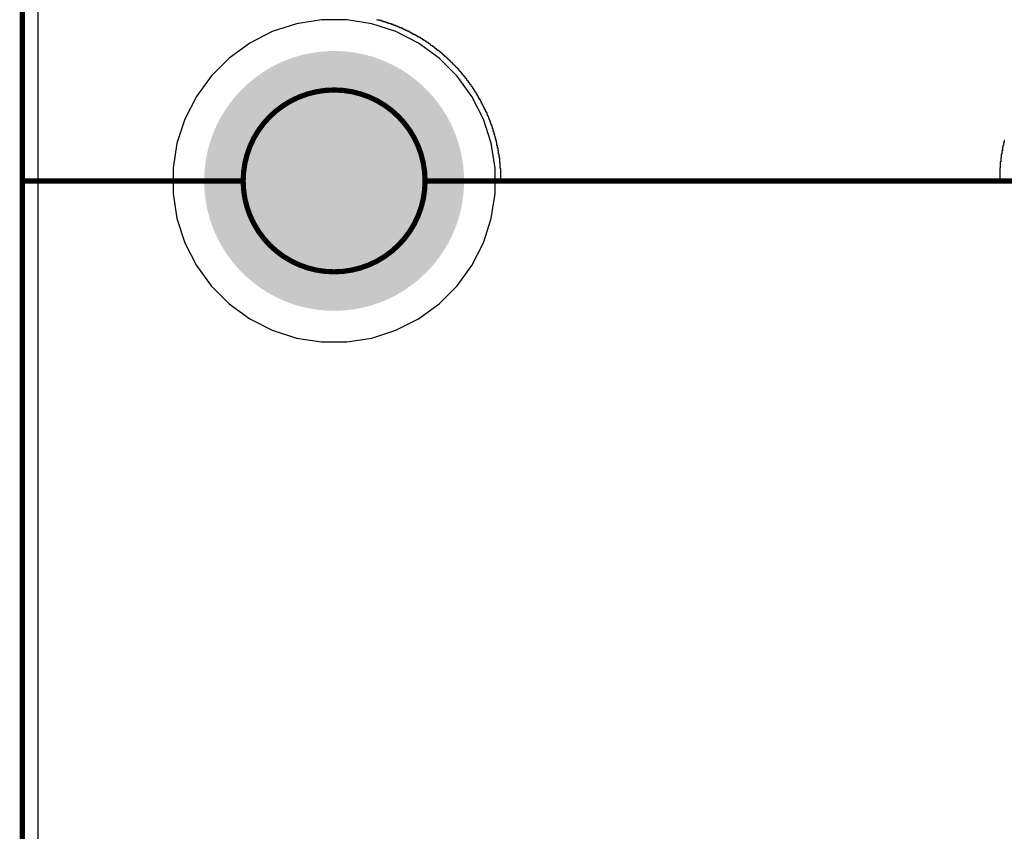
# Model space of a CAD drawing. Header units: inches. Extents: x 0 to 140, y 0 to 140.
# Tile 6 of 42: x 0 to 19, y 57 to 73. Entities that reach past the tile are written whole.
import ezdxf

# ---------------------------------------------------------------- set-up
doc = ezdxf.new("R2010")
doc.units = ezdxf.units.IN
for name, color, linetype in [('Board', 56, 'Continuous'), ('BOTTOM', 5, 'Continuous'), ('Bottom Solder', 6, 'Continuous'), ('Pad Holes', 156, 'Continuous'), ('TOP', 1, 'Continuous'), ('Top Solder', 216, 'Continuous')]:
    doc.layers.add(name, color=color, linetype=linetype)

msp = doc.modelspace()

# ---------------------------------------------------------------- hatches: boundary and pattern name
at = {"layer": 'BOTTOM'}
h = msp.add_hatch(color=5, dxfattribs=at)
edge = h.paths.add_edge_path()
edge.add_arc((6, 70), 1.5, 0, 360)
at = {"layer": 'Bottom Solder'}
h = msp.add_hatch(color=6, dxfattribs=at)
edge = h.paths.add_edge_path()
edge.add_arc((6, 70), 2.5, 0, 360)
at = {"layer": 'Pad Holes'}
h = msp.add_hatch(color=7, dxfattribs=at)
edge = h.paths.add_edge_path()
edge.add_arc((6, 70), 1.75, 0, 360)
at = {"layer": 'TOP'}
h = msp.add_hatch(color=1, dxfattribs=at)
edge = h.paths.add_edge_path()
edge.add_arc((6, 70), 1.5, 0, 360)
at = {"layer": 'Top Solder'}
h = msp.add_hatch(color=216, dxfattribs=at)
edge = h.paths.add_edge_path()
edge.add_arc((6, 70), 2.5, 0, 360)

# ---------------------------------------------------------------- linework, layer by layer
at = {"layer": 'Board', "const_width": 0.1}
for points in [[(0, 6), (0, 115.024)], [(0, 70), (4.25, 70)], [(0, 70), (4.25, 70)], [(7.75, 70), (20.25, 70)], [(7.75, 70), (20.25, 70)]]:
    msp.add_lwpolyline(points, dxfattribs=at)
at = {"layer": 'Board'}
for points, const_width in [([(7.75, 70, 1), (4.25, 70, 1)], 0.1), ([(7.75, 70, 1), (4.25, 70, 1)], 0.1), ([(7.75, 70, 1), (4.25, 70, 1)], 0.1), ([(7.75, 70, 1), (4.25, 70, 1)], 0.1), ([(-0.025, 70, 1), (0.025, 70, 1)], 0.05), ([(-0.025, 70, 1), (0.025, 70, 1)], 0.05), ([(4.225, 70, 1), (4.275, 70, 1)], 0.05), ([(4.225, 70, 1), (4.275, 70, 1)], 0.05), ([(4.225, 70, 1), (4.275, 70, 1)], 0.05), ([(4.225, 70, 1), (4.275, 70, 1)], 0.05), ([(4.225, 70, 1), (4.275, 70, 1)], 0.05), ([(4.225, 70, 1), (4.275, 70, 1)], 0.05), ([(7.725, 70, 1), (7.775, 70, 1)], 0.05), ([(7.725, 70, 1), (7.775, 70, 1)], 0.05), ([(7.725, 70, 1), (7.775, 70, 1)], 0.05), ([(7.725, 70, 1), (7.775, 70, 1)], 0.05), ([(7.725, 70, 1), (7.775, 70, 1)], 0.05), ([(7.725, 70, 1), (7.775, 70, 1)], 0.05)]:
    msp.add_lwpolyline(points, format="xyb", close=True, dxfattribs=dict(at, const_width=const_width))
at = {"layer": 'BOTTOM'}
for p, q in [((0.306, 6), (0.306, 115.024)), ((5.274, 73.023), (4.81, 72.873)), ((5.756, 73.1), (5.274, 73.023)), ((6.244, 73.1), (5.756, 73.1)), ((6.726, 73.023), (6.244, 73.1)), ((7.19, 72.873), (6.726, 73.023)), ((4.81, 72.873), (4.375, 72.651)), ((7.625, 72.651), (7.19, 72.873)), ((4.375, 72.651), (3.981, 72.364)), ((8.02, 72.364), (7.625, 72.651)), ((3.981, 72.364), (3.635, 72.019)), ((8.365, 72.019), (8.02, 72.364)), ((3.635, 72.019), (3.349, 71.624)), ((8.651, 71.624), (8.365, 72.019)), ((3.349, 71.624), (3.127, 71.19)), ((8.873, 71.19), (8.651, 71.624)), ((3.127, 71.19), (2.976, 70.726)), ((9.024, 70.726), (8.873, 71.19)), ((2.976, 70.726), (2.9, 70.244)), ((9.1, 70.244), (9.024, 70.726)), ((2.9, 70.244), (2.9, 69.756)), ((9.1, 69.756), (9.1, 70.244)), ((2.9, 69.756), (2.976, 69.274)), ((9.024, 69.274), (9.1, 69.756)), ((2.976, 69.274), (3.127, 68.81)), ((8.873, 68.81), (9.024, 69.274)), ((3.127, 68.81), (3.349, 68.375)), ((8.651, 68.375), (8.873, 68.81)), ((3.349, 68.375), (3.635, 67.98)), ((8.365, 67.98), (8.651, 68.375)), ((3.635, 67.98), (3.981, 67.635)), ((8.02, 67.635), (8.365, 67.98)), ((3.981, 67.635), (4.375, 67.348)), ((7.625, 67.348), (8.02, 67.635)), ((4.375, 67.348), (4.81, 67.127)), ((7.19, 67.127), (7.625, 67.348)), ((4.81, 67.127), (5.274, 66.976)), ((6.726, 66.976), (7.19, 67.127)), ((5.274, 66.976), (5.756, 66.9)), ((5.756, 66.9), (6.244, 66.9)), ((6.244, 66.9), (6.726, 66.976))]:
    msp.add_line(p, q, dxfattribs=at)
at = {"layer": 'Bottom Solder'}
for p, q in [((6.826, 73.095), (6.826, 73.106)), ((6.868, 73.095), (6.826, 73.095)), ((6.868, 73.085), (6.868, 73.095)), ((6.911, 73.085), (6.868, 73.085)), ((6.911, 73.074), (6.911, 73.085)), ((6.942, 73.074), (6.911, 73.074)), ((6.942, 73.064), (6.942, 73.074)), ((6.974, 73.064), (6.942, 73.064)), ((6.974, 73.053), (6.974, 73.064)), ((7.006, 73.053), (6.974, 73.053)), ((7.006, 73.043), (7.006, 73.053)), ((7.038, 73.043), (7.006, 73.043)), ((7.038, 73.032), (7.038, 73.043)), ((7.069, 73.032), (7.038, 73.032)), ((7.069, 73.021), (7.069, 73.032)), ((7.101, 73.021), (7.069, 73.021)), ((7.101, 73.011), (7.101, 73.021)), ((7.133, 73.011), (7.101, 73.011)), ((7.133, 73), (7.133, 73.011)), ((7.154, 73), (7.133, 73)), ((7.154, 72.99), (7.154, 73)), ((7.186, 72.99), (7.154, 72.99)), ((7.186, 72.979), (7.186, 72.99)), ((7.217, 72.979), (7.186, 72.979)), ((7.217, 72.968), (7.217, 72.979)), ((7.239, 72.968), (7.217, 72.968)), ((7.239, 72.958), (7.239, 72.968)), ((7.26, 72.958), (7.239, 72.958)), ((7.26, 72.947), (7.26, 72.958)), ((7.292, 72.947), (7.26, 72.947)), ((7.292, 72.937), (7.292, 72.947)), ((7.313, 72.937), (7.292, 72.937)), ((7.313, 72.926), (7.313, 72.937)), ((7.334, 72.926), (7.313, 72.926)), ((7.334, 72.916), (7.334, 72.926)), ((7.355, 72.916), (7.334, 72.916)), ((7.355, 72.905), (7.355, 72.916)), ((7.376, 72.905), (7.355, 72.905)), ((7.376, 72.894), (7.376, 72.905)), ((7.408, 72.894), (7.376, 72.894)), ((7.408, 72.884), (7.408, 72.894)), ((7.429, 72.884), (7.408, 72.884)), ((7.429, 72.873), (7.429, 72.884)), ((7.45, 72.873), (7.429, 72.873)), ((7.45, 72.863), (7.45, 72.873)), ((7.471, 72.863), (7.45, 72.863)), ((7.471, 72.852), (7.471, 72.863)), ((7.482, 72.852), (7.471, 72.852)), ((7.482, 72.841), (7.482, 72.852)), ((7.503, 72.841), (7.482, 72.841)), ((7.503, 72.831), (7.503, 72.841)), ((7.524, 72.831), (7.503, 72.831)), ((7.524, 72.82), (7.524, 72.831)), ((7.546, 72.82), (7.524, 72.82)), ((7.546, 72.81), (7.546, 72.82)), ((7.567, 72.81), (7.546, 72.81)), ((7.567, 72.799), (7.567, 72.81)), ((7.588, 72.799), (7.567, 72.799)), ((7.588, 72.789), (7.588, 72.799)), ((7.598, 72.789), (7.588, 72.789)), ((7.598, 72.778), (7.598, 72.789)), ((7.62, 72.778), (7.598, 72.778)), ((7.62, 72.767), (7.62, 72.778)), ((7.641, 72.767), (7.62, 72.767)), ((7.641, 72.757), (7.641, 72.767)), ((7.662, 72.757), (7.641, 72.757)), ((7.662, 72.746), (7.662, 72.757)), ((7.673, 72.746), (7.662, 72.746)), ((7.673, 72.736), (7.673, 72.746)), ((7.694, 72.736), (7.673, 72.736)), ((7.694, 72.725), (7.694, 72.736)), ((7.704, 72.725), (7.694, 72.725)), ((7.704, 72.715), (7.704, 72.725)), ((7.725, 72.715), (7.704, 72.715)), ((7.725, 72.704), (7.725, 72.715)), ((7.747, 72.704), (7.725, 72.704)), ((7.747, 72.693), (7.747, 72.704)), ((7.757, 72.693), (7.747, 72.693)), ((7.757, 72.683), (7.757, 72.693)), ((7.778, 72.683), (7.757, 72.683)), ((7.778, 72.672), (7.778, 72.683)), ((7.789, 72.672), (7.778, 72.672)), ((7.789, 72.662), (7.789, 72.672)), ((7.81, 72.662), (7.789, 72.662)), ((7.81, 72.651), (7.81, 72.662)), ((7.821, 72.651), (7.81, 72.651)), ((7.821, 72.64), (7.821, 72.651)), ((7.842, 72.64), (7.821, 72.64)), ((7.842, 72.63), (7.842, 72.64)), ((7.852, 72.63), (7.842, 72.63)), ((7.852, 72.619), (7.852, 72.63)), ((7.863, 72.619), (7.852, 72.619)), ((7.863, 72.609), (7.863, 72.619)), ((7.884, 72.609), (7.863, 72.609)), ((7.884, 72.598), (7.884, 72.609)), ((7.895, 72.598), (7.884, 72.598)), ((7.895, 72.588), (7.895, 72.598)), ((7.916, 72.588), (7.895, 72.588)), ((7.916, 72.577), (7.916, 72.588)), ((7.927, 72.577), (7.916, 72.577)), ((7.927, 72.566), (7.927, 72.577)), ((7.937, 72.566), (7.927, 72.566)), ((7.937, 72.556), (7.937, 72.566)), ((7.948, 72.556), (7.937, 72.556)), ((7.948, 72.545), (7.948, 72.556)), ((7.969, 72.545), (7.948, 72.545)), ((7.969, 72.535), (7.969, 72.545)), ((7.979, 72.535), (7.969, 72.535)), ((7.979, 72.524), (7.979, 72.535)), ((7.99, 72.524), (7.979, 72.524)), ((7.99, 72.513), (7.99, 72.524)), ((8.011, 72.513), (7.99, 72.513)), ((8.011, 72.503), (8.011, 72.513)), ((8.022, 72.503), (8.011, 72.503)), ((8.022, 72.492), (8.022, 72.503)), ((8.032, 72.492), (8.022, 72.492)), ((8.032, 72.482), (8.032, 72.492)), ((8.043, 72.482), (8.032, 72.482)), ((8.043, 72.471), (8.043, 72.482)), ((8.064, 72.471), (8.043, 72.471)), ((8.064, 72.461), (8.064, 72.471)), ((8.075, 72.461), (8.064, 72.461)), ((8.075, 72.45), (8.075, 72.461)), ((8.085, 72.45), (8.075, 72.45)), ((8.085, 72.439), (8.085, 72.45)), ((8.096, 72.439), (8.085, 72.439)), ((8.096, 72.429), (8.096, 72.439)), ((8.106, 72.429), (8.096, 72.429)), ((8.106, 72.418), (8.106, 72.429)), ((8.117, 72.418), (8.106, 72.418)), ((8.117, 72.408), (8.117, 72.418)), ((8.128, 72.408), (8.117, 72.408)), ((8.128, 72.397), (8.128, 72.408)), ((8.149, 72.397), (8.128, 72.397)), ((8.149, 72.386), (8.149, 72.397)), ((8.159, 72.386), (8.149, 72.386)), ((8.159, 72.376), (8.159, 72.386)), ((8.17, 72.376), (8.159, 72.376)), ((8.17, 72.365), (8.17, 72.376)), ((8.181, 72.365), (8.17, 72.365)), ((8.181, 72.355), (8.181, 72.365)), ((8.191, 72.355), (8.181, 72.355)), ((8.191, 72.344), (8.191, 72.355)), ((8.202, 72.344), (8.191, 72.344)), ((8.202, 72.334), (8.202, 72.344)), ((8.212, 72.334), (8.202, 72.334)), ((8.212, 72.323), (8.212, 72.334)), ((8.223, 72.323), (8.212, 72.323)), ((8.223, 72.312), (8.223, 72.323)), ((8.233, 72.312), (8.223, 72.312)), ((8.233, 72.302), (8.233, 72.312)), ((8.244, 72.302), (8.233, 72.302)), ((8.244, 72.291), (8.244, 72.302)), ((8.255, 72.291), (8.244, 72.291)), ((8.255, 72.281), (8.255, 72.291)), ((8.265, 72.281), (8.255, 72.281)), ((8.265, 72.27), (8.265, 72.281)), ((8.276, 72.27), (8.265, 72.27)), ((8.276, 72.259), (8.276, 72.27)), ((8.286, 72.259), (8.276, 72.259)), ((8.286, 72.249), (8.286, 72.259)), ((8.297, 72.249), (8.286, 72.249)), ((8.297, 72.238), (8.297, 72.249)), ((8.308, 72.238), (8.297, 72.238)), ((8.308, 72.228), (8.308, 72.238)), ((8.318, 72.228), (8.308, 72.228)), ((8.318, 72.217), (8.318, 72.228)), ((8.329, 72.217), (8.318, 72.217)), ((8.329, 72.207), (8.329, 72.217)), ((8.339, 72.207), (8.329, 72.207)), ((8.339, 72.196), (8.339, 72.207)), ((8.35, 72.196), (8.339, 72.196)), ((8.35, 72.185), (8.35, 72.196)), ((8.36, 72.185), (8.35, 72.185)), ((8.36, 72.175), (8.36, 72.185)), ((8.371, 72.175), (8.36, 72.175)), ((8.371, 72.164), (8.371, 72.175)), ((8.382, 72.164), (8.371, 72.164)), ((8.382, 72.154), (8.382, 72.164)), ((8.392, 72.154), (8.382, 72.154)), ((8.392, 72.143), (8.392, 72.154)), ((8.403, 72.143), (8.392, 72.143)), ((8.403, 72.122), (8.403, 72.143)), ((8.413, 72.122), (8.403, 72.122)), ((8.413, 72.111), (8.413, 72.122)), ((8.424, 72.111), (8.413, 72.111)), ((8.424, 72.101), (8.424, 72.111)), ((8.435, 72.101), (8.424, 72.101)), ((8.435, 72.09), (8.435, 72.101)), ((8.445, 72.09), (8.435, 72.09)), ((8.445, 72.08), (8.445, 72.09)), ((8.456, 72.08), (8.445, 72.08)), ((8.456, 72.069), (8.456, 72.08)), ((8.466, 72.069), (8.456, 72.069)), ((8.466, 72.048), (8.466, 72.069)), ((8.477, 72.048), (8.466, 72.048)), ((8.477, 72.037), (8.477, 72.048)), ((8.487, 72.037), (8.477, 72.037)), ((8.487, 72.027), (8.487, 72.037)), ((8.498, 72.027), (8.487, 72.027)), ((8.498, 72.016), (8.498, 72.027)), ((8.509, 72.016), (8.498, 72.016)), ((8.509, 72.005), (8.509, 72.016)), ((8.519, 72.005), (8.509, 72.005)), ((8.519, 71.984), (8.519, 72.005)), ((8.53, 71.984), (8.519, 71.984)), ((8.53, 71.974), (8.53, 71.984)), ((8.54, 71.974), (8.53, 71.974)), ((8.54, 71.963), (8.54, 71.974)), ((8.551, 71.963), (8.54, 71.963)), ((8.551, 71.942), (8.551, 71.963)), ((8.561, 71.942), (8.551, 71.942)), ((8.561, 71.931), (8.561, 71.942)), ((8.572, 71.931), (8.561, 71.931)), ((8.572, 71.921), (8.572, 71.931)), ((8.583, 71.921), (8.572, 71.921)), ((8.583, 71.9), (8.583, 71.921)), ((8.593, 71.9), (8.583, 71.9)), ((8.593, 71.889), (8.593, 71.9)), ((8.604, 71.889), (8.593, 71.889)), ((8.604, 71.878), (8.604, 71.889)), ((8.614, 71.878), (8.604, 71.878)), ((8.614, 71.857), (8.614, 71.878)), ((8.625, 71.857), (8.614, 71.857)), ((8.625, 71.847), (8.625, 71.857)), ((8.636, 71.847), (8.625, 71.847)), ((8.636, 71.826), (8.636, 71.847)), ((8.646, 71.826), (8.636, 71.826)), ((8.646, 71.815), (8.646, 71.826)), ((8.657, 71.815), (8.646, 71.815)), ((8.657, 71.804), (8.657, 71.815)), ((8.667, 71.804), (8.657, 71.804)), ((8.667, 71.783), (8.667, 71.804)), ((8.678, 71.783), (8.667, 71.783)), ((8.678, 71.773), (8.678, 71.783)), ((8.688, 71.773), (8.678, 71.773)), ((8.688, 71.751), (8.688, 71.773)), ((8.699, 71.751), (8.688, 71.751)), ((8.699, 71.73), (8.699, 71.751)), ((8.71, 71.73), (8.699, 71.73)), ((8.71, 71.72), (8.71, 71.73)), ((8.72, 71.72), (8.71, 71.72)), ((8.72, 71.699), (8.72, 71.72)), ((8.731, 71.699), (8.72, 71.699)), ((8.731, 71.688), (8.731, 71.699)), ((8.741, 71.688), (8.731, 71.688)), ((8.741, 71.667), (8.741, 71.688)), ((8.752, 71.667), (8.741, 71.667)), ((8.752, 71.646), (8.752, 71.667)), ((8.763, 71.646), (8.752, 71.646)), ((8.763, 71.635), (8.763, 71.646)), ((8.773, 71.635), (8.763, 71.635)), ((8.773, 71.614), (8.773, 71.635)), ((8.784, 71.614), (8.773, 71.614)), ((8.784, 71.593), (8.784, 71.614)), ((8.794, 71.593), (8.784, 71.593)), ((8.794, 71.582), (8.794, 71.593)), ((8.805, 71.582), (8.794, 71.582)), ((8.805, 71.561), (8.805, 71.582)), ((8.815, 71.561), (8.805, 71.561)), ((8.815, 71.54), (8.815, 71.561)), ((8.826, 71.54), (8.815, 71.54)), ((8.826, 71.519), (8.826, 71.54)), ((8.837, 71.519), (8.826, 71.519)), ((8.837, 71.497), (8.837, 71.519)), ((8.847, 71.497), (8.837, 71.497)), ((8.847, 71.476), (8.847, 71.497)), ((8.858, 71.476), (8.847, 71.476)), ((8.858, 71.455), (8.858, 71.476)), ((8.868, 71.455), (8.858, 71.455)), ((8.868, 71.434), (8.868, 71.455)), ((8.879, 71.434), (8.868, 71.434)), ((8.879, 71.413), (8.879, 71.434)), ((8.89, 71.413), (8.879, 71.413)), ((8.89, 71.392), (8.89, 71.413)), ((8.9, 71.392), (8.89, 71.392)), ((8.9, 71.37), (8.9, 71.392)), ((8.911, 71.37), (8.9, 71.37)), ((8.911, 71.349), (8.911, 71.37)), ((8.921, 71.349), (8.911, 71.349)), ((8.921, 71.328), (8.921, 71.349)), ((8.932, 71.328), (8.921, 71.328)), ((8.932, 71.307), (8.932, 71.328)), ((8.942, 71.307), (8.932, 71.307)), ((8.942, 71.275), (8.942, 71.307)), ((8.953, 71.275), (8.942, 71.275)), ((8.953, 71.254), (8.953, 71.275)), ((8.964, 71.254), (8.953, 71.254)), ((8.964, 71.233), (8.964, 71.254)), ((8.974, 71.233), (8.964, 71.233)), ((8.974, 71.201), (8.974, 71.233)), ((8.985, 71.201), (8.974, 71.201)), ((8.985, 71.18), (8.985, 71.201)), ((8.995, 71.18), (8.985, 71.18)), ((8.995, 71.148), (8.995, 71.18)), ((9.006, 71.148), (8.995, 71.148)), ((9.006, 71.116), (9.006, 71.148)), ((9.017, 71.116), (9.006, 71.116)), ((9.017, 71.095), (9.017, 71.116)), ((9.027, 71.095), (9.017, 71.095)), ((9.027, 71.064), (9.027, 71.095)), ((9.038, 71.064), (9.027, 71.064)), ((9.038, 71.032), (9.038, 71.064)), ((9.048, 71.032), (9.038, 71.032)), ((9.048, 71), (9.048, 71.032)), ((9.059, 71), (9.048, 71)), ((9.059, 70.968), (9.059, 71)), ((9.069, 70.968), (9.059, 70.968)), ((9.069, 70.937), (9.069, 70.968)), ((9.08, 70.937), (9.069, 70.937)), ((9.08, 70.894), (9.08, 70.937)), ((9.091, 70.894), (9.08, 70.894)), ((9.091, 70.863), (9.091, 70.894)), ((9.101, 70.863), (9.091, 70.863)), ((9.101, 70.82), (9.101, 70.863)), ((9.112, 70.82), (9.101, 70.82)), ((9.112, 70.778), (9.112, 70.82)), ((9.122, 70.778), (9.112, 70.778)), ((9.122, 70.736), (9.122, 70.778)), ((9.133, 70.736), (9.122, 70.736)), ((9.133, 70.683), (9.133, 70.736)), ((9.144, 70.683), (9.133, 70.683)), ((9.144, 70.63), (9.144, 70.683)), ((18.88, 70.683), (18.869, 70.683)), ((18.869, 70.683), (18.869, 70.64)), ((18.89, 70.736), (18.88, 70.736)), ((18.88, 70.736), (18.88, 70.683)), ((18.901, 70.778), (18.89, 70.778)), ((18.89, 70.778), (18.89, 70.736)), ((9.154, 70.63), (9.144, 70.63)), ((9.154, 70.577), (9.154, 70.63)), ((9.165, 70.577), (9.154, 70.577)), ((9.165, 70.513), (9.165, 70.577)), ((9.175, 70.513), (9.165, 70.513)), ((9.175, 70.45), (9.175, 70.513)), ((18.848, 70.513), (18.837, 70.513)), ((18.837, 70.513), (18.837, 70.45)), ((18.859, 70.577), (18.848, 70.577)), ((18.848, 70.577), (18.848, 70.513)), ((18.869, 70.64), (18.859, 70.64)), ((18.859, 70.64), (18.859, 70.577)), ((9.186, 70.45), (9.175, 70.45)), ((9.186, 70.355), (9.186, 70.45)), ((9.196, 70.355), (9.186, 70.355)), ((9.196, 70.238), (9.196, 70.355)), ((18.827, 70.365), (18.816, 70.365)), ((18.816, 70.365), (18.816, 70.249)), ((18.837, 70.45), (18.827, 70.45)), ((18.827, 70.45), (18.827, 70.365)), ((9.207, 70.238), (9.196, 70.238)), ((9.207, 69.995), (9.207, 70.238)), ((18.816, 70.249), (18.806, 70.249)), ((18.806, 70.249), (18.806, 69.995)), ((18.806, 69.995), (9.207, 69.995))]:
    msp.add_line(p, q, dxfattribs=at)
at = {"layer": 'TOP'}
for p, q in [((0.306, 6), (0.306, 115.024)), ((5.274, 73.023), (4.81, 72.873)), ((5.756, 73.1), (5.274, 73.023)), ((6.244, 73.1), (5.756, 73.1)), ((6.726, 73.023), (6.244, 73.1)), ((7.19, 72.873), (6.726, 73.023)), ((4.81, 72.873), (4.375, 72.651)), ((7.625, 72.651), (7.19, 72.873)), ((4.375, 72.651), (3.981, 72.364)), ((8.02, 72.364), (7.625, 72.651)), ((3.981, 72.364), (3.635, 72.019)), ((8.365, 72.019), (8.02, 72.364)), ((3.635, 72.019), (3.349, 71.624)), ((8.651, 71.624), (8.365, 72.019)), ((3.349, 71.624), (3.127, 71.19)), ((8.873, 71.19), (8.651, 71.624)), ((3.127, 71.19), (2.976, 70.726)), ((9.024, 70.726), (8.873, 71.19)), ((2.976, 70.726), (2.9, 70.244)), ((9.1, 70.244), (9.024, 70.726)), ((2.9, 70.244), (2.9, 69.756)), ((9.1, 69.756), (9.1, 70.244)), ((2.9, 69.756), (2.976, 69.274)), ((9.024, 69.274), (9.1, 69.756)), ((2.976, 69.274), (3.127, 68.81)), ((8.873, 68.81), (9.024, 69.274)), ((3.127, 68.81), (3.349, 68.375)), ((8.651, 68.375), (8.873, 68.81)), ((3.349, 68.375), (3.635, 67.98)), ((8.365, 67.98), (8.651, 68.375)), ((3.635, 67.98), (3.981, 67.635)), ((8.02, 67.635), (8.365, 67.98)), ((3.981, 67.635), (4.375, 67.348)), ((7.625, 67.348), (8.02, 67.635)), ((4.375, 67.348), (4.81, 67.127)), ((7.19, 67.127), (7.625, 67.348)), ((4.81, 67.127), (5.274, 66.976)), ((6.726, 66.976), (7.19, 67.127)), ((5.274, 66.976), (5.756, 66.9)), ((5.756, 66.9), (6.244, 66.9)), ((6.244, 66.9), (6.726, 66.976))]:
    msp.add_line(p, q, dxfattribs=at)

doc.saveas('drawing.dxf')
